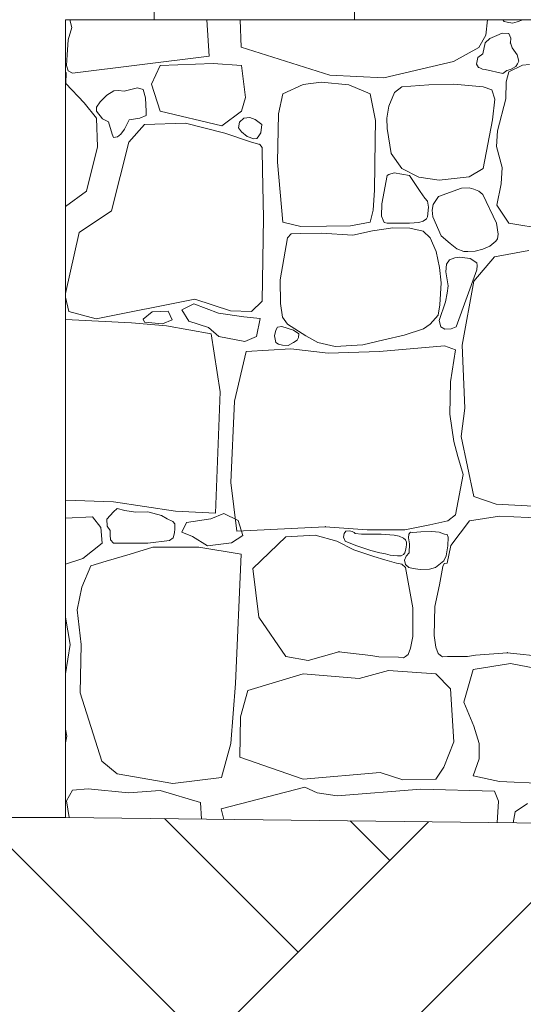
# Model space of a CAD drawing. Header units: millimetres. Extents: x 16408 to 141596, y -21057 to 26364.
# Tile 118 of 138: x 80798 to 81303, y -5567 to -4580. Entities that reach past the tile are written whole.
import ezdxf

# ---------------------------------------------------------------- set-up
doc = ezdxf.new("R2010")
doc.units = ezdxf.units.MM
doc.header["$MEASUREMENT"] = 0
doc.linetypes.add('Wipeout_Contour', pattern=[1000, 0, -1000])
doc.layers.add('0_Nr_pióra__1', color=7, linetype='Continuous', lineweight=13)
doc.layers.add('0_Nr_pióra__101', color=7, linetype='Continuous', lineweight=5, true_color=0xb2b2b2)
doc.layers.add('_elementy3d_Nr_pióra__101', color=7, linetype='Continuous', lineweight=5, true_color=0xb2b2b2)
doc.layers.add('_elementy3d', color=7, linetype='Continuous')

# ---------------------------------------------------------------- blocks, each defined once
blk = doc.blocks.new('*X4')
at = {"layer": '_elementy3d_Nr_pióra__101', "color": 253, "linetype": 'Continuous', "lineweight": 5, "true_color": 0xb2b2b2}
for p, q in [((80848.28, -4580), (80849.97, -4587.69)), ((80987.76, -4616.49), (80985.56, -4580)), ((81019.98, -4607.55), (81018.88, -4580)), ((81266.86, -4580), (81265.22, -4595.43)), ((81282.43, -4580), (81283.81, -4581.84)), ((81283.81, -4581.84), (81286.63, -4582.38)), ((81296.67, -4582.06), (81302.61, -4580)), ((80849.97, -4587.69), (80846.53, -4600.05)), ((81286.63, -4582.38), (81292.15, -4583.42)), ((81292.15, -4583.42), (81296.67, -4582.06)), ((80846.53, -4600.05), (80845.47, -4615.2)), ((81265.22, -4595.43), (81258.48, -4607.82)), ((81269.34, -4598.98), (81264.67, -4603.36)), ((81276.44, -4595.81), (81269.34, -4598.98)), ((81281.65, -4593.57), (81276.44, -4595.81)), ((81288.25, -4593.7), (81281.65, -4593.57)), ((81290.34, -4598.59), (81288.25, -4593.7)), ((81289.98, -4603.36), (81290.34, -4598.59)), ((81108.93, -4635.51), (81019.98, -4607.55)), ((81258.48, -4607.82), (81232.97, -4621.94)), ((81264.67, -4603.36), (81262.19, -4614.19)), ((81291.69, -4608.29), (81289.98, -4603.36)), ((81296.92, -4615.25), (81291.69, -4608.29)), ((80845.47, -4615.2), (80844.9, -4625.84)), ((80850.91, -4633.58), (80987.76, -4616.49)), ((81257.48, -4618.02), (81256.05, -4624.66)), ((81262.19, -4614.19), (81257.48, -4618.02)), ((81298.45, -4621.45), (81296.92, -4615.25)), ((80844.9, -4625.84), (80846.61, -4631.41)), ((80938.59, -4625.84), (80929.99, -4644.81)), ((80991.95, -4623.81), (80938.59, -4625.84)), ((81020.33, -4625.84), (80991.95, -4623.81)), ((81024.36, -4658.03), (81020.33, -4625.84)), ((81232.97, -4621.94), (81163.17, -4638.19)), ((81256.05, -4624.66), (81258.02, -4627.82)), ((81258.02, -4627.82), (81259.33, -4628.25)), ((81259.33, -4628.25), (81262, -4629.6)), ((81262, -4629.6), (81264.67, -4629.86)), ((81264.67, -4629.86), (81282.46, -4633.81)), ((81282.46, -4633.81), (81286.44, -4630.91)), ((81286.44, -4630.91), (81289.98, -4629.86)), ((81302.12, -4625.47), (81288.5, -4632.34)), ((81289.98, -4629.86), (81295.51, -4626.9)), ((81295.51, -4626.9), (81297.25, -4624.31)), ((81297.25, -4624.31), (81298.45, -4621.45)), ((81308.99, -4625.08), (81302.12, -4625.47)), ((80844.57, -4632.88), (80843.91, -4632.6)), ((80844.23, -4643.98), (80844.57, -4632.88)), ((80846.61, -4631.41), (80850.91, -4633.58)), ((81163.17, -4638.19), (81108.93, -4635.51)), ((81288.5, -4632.34), (81285.63, -4642.28)), ((80862.55, -4663.55), (80844.23, -4643.98)), ((80916.12, -4648.19), (80902.68, -4651.66)), ((80921.69, -4650.07), (80916.12, -4648.19)), ((80923.9, -4658.42), (80921.69, -4650.07)), ((80929.99, -4644.81), (80938.59, -4671.85)), ((81082, -4644.84), (81061.66, -4654.37)), ((81100.24, -4642.74), (81082, -4644.84)), ((81128.02, -4645.46), (81100.24, -4642.74)), ((81149.4, -4654.37), (81128.02, -4645.46)), ((81181.17, -4647.25), (81173.72, -4653.12)), ((81208.11, -4645.46), (81181.17, -4647.25)), ((81233.37, -4644.63), (81208.11, -4645.46)), ((81262.61, -4647.25), (81233.37, -4644.63)), ((81271.32, -4650.5), (81262.61, -4647.25)), ((81274.46, -4659.72), (81271.32, -4650.5)), ((81285.63, -4642.28), (81285.35, -4659.42)), ((80885.09, -4655.8), (80878.38, -4662.52)), ((80892.38, -4651.22), (80885.09, -4655.8)), ((80897.05, -4651.14), (80892.38, -4651.22)), ((80902.68, -4651.66), (80897.05, -4651.14)), ((80924.8, -4672.01), (80923.9, -4658.42)), ((81020.33, -4671.85), (81024.36, -4658.03)), ((81061.66, -4654.37), (81057.36, -4674.5)), ((81154.65, -4681.11), (81149.4, -4654.37)), ((81173.72, -4653.12), (81168.17, -4666.74)), ((81272.05, -4680.27), (81274.46, -4659.72)), ((81285.35, -4659.42), (81277.16, -4691.53)), ((80874.94, -4678.65), (80862.55, -4663.55)), ((80878.38, -4662.52), (80874.92, -4667.69)), ((80874.92, -4667.69), (80874.94, -4671.85)), ((81168.17, -4666.74), (81166.07, -4678.8)), ((80874.94, -4671.85), (80880.84, -4679.46)), ((80875.93, -4707.63), (80874.94, -4678.65)), ((80880.84, -4679.46), (80886.81, -4682.49)), ((80902.78, -4689.86), (80907.69, -4680.53)), ((80907.69, -4680.53), (80918.31, -4678.72)), ((80918.31, -4678.72), (80924.55, -4676.11)), ((80924.55, -4676.11), (80924.8, -4672.01)), ((80938.59, -4671.85), (81000.51, -4686.55)), ((81000.51, -4686.55), (81020.33, -4671.85)), ((81018.21, -4682.75), (81022.63, -4678.74)), ((81022.63, -4678.74), (81028.63, -4678.03)), ((81028.63, -4678.03), (81034.16, -4679.96)), ((81034.16, -4679.96), (81040.8, -4685.06)), ((81057.36, -4674.5), (81056.42, -4723.04)), ((81166.07, -4678.8), (81166.28, -4688.97)), ((81262.61, -4729.24), (81272.05, -4680.27)), ((80886.81, -4682.49), (80890.54, -4694.75)), ((80899.26, -4694.86), (80902.78, -4689.86)), ((80922.99, -4685.09), (80907.14, -4702.93)), ((80964.1, -4683.61), (80922.99, -4685.09)), ((81003.73, -4693.76), (80964.1, -4683.61)), ((81017.22, -4688.61), (81018.21, -4682.75)), ((81020.33, -4692.39), (81017.22, -4688.61)), ((81040.8, -4685.06), (81039.66, -4693.61)), ((81154.44, -4700.92), (81154.65, -4681.11)), ((81166.28, -4688.97), (81170.37, -4714.13)), ((80890.54, -4694.75), (80891.89, -4698.05)), ((80891.89, -4698.05), (80895.82, -4697.56)), ((80895.82, -4697.56), (80899.26, -4694.86)), ((81030.48, -4702.93), (81003.73, -4693.76)), ((81025.83, -4697.03), (81020.33, -4692.39)), ((81032.5, -4699.42), (81025.83, -4697.03)), ((81035.51, -4699.06), (81032.5, -4699.42)), ((81037.09, -4697.35), (81035.51, -4699.06)), ((81039.66, -4693.61), (81037.09, -4697.35)), ((81277.16, -4691.53), (81276.12, -4707.16)), ((80864.78, -4751.97), (80875.93, -4707.63)), ((80907.14, -4702.93), (80889.8, -4771.78)), ((81038.52, -4705.17), (81030.48, -4702.93)), ((81041.06, -4708.2), (81038.52, -4705.17)), ((81041.13, -4710.6), (81041.06, -4708.2)), ((81153.7, -4751.13), (81154.44, -4700.92)), ((81276.12, -4707.16), (81281.56, -4728.19)), ((81041.38, -4730.91), (81041.13, -4710.6)), ((81170.37, -4714.13), (81181.17, -4729.24)), ((81056.42, -4723.04), (81061.66, -4783.21)), ((81181.17, -4729.24), (81198.04, -4737.82)), ((81248.57, -4737.5), (81262.61, -4729.24)), ((81281.56, -4728.19), (81280.73, -4744.55)), ((81042.37, -4778.72), (81041.38, -4730.91)), ((81166.28, -4736.36), (81160.96, -4764.76)), ((81168.16, -4735.12), (81166.28, -4736.36)), ((81173.28, -4733.69), (81168.16, -4735.12)), ((81188.91, -4736.36), (81173.28, -4733.69)), ((81199.53, -4752.43), (81188.91, -4736.36)), ((81198.04, -4737.82), (81218.49, -4741.07)), ((81218.49, -4741.07), (81248.57, -4737.5)), ((81240.94, -4748.99), (81217.91, -4757.42)), ((81248.52, -4748.67), (81240.94, -4748.99)), ((81253.31, -4749.84), (81248.52, -4748.67)), ((81280.73, -4744.55), (81276.36, -4766.08)), ((80843.91, -4767.38), (80864.78, -4751.97)), ((81152.23, -4771.15), (81153.7, -4751.13)), ((81204.13, -4758.86), (81199.53, -4752.43)), ((81206.87, -4762.02), (81204.13, -4758.86)), ((81217.91, -4757.42), (81212.58, -4765.5)), ((81258.36, -4752.04), (81253.31, -4749.84)), ((81262.49, -4755.43), (81258.36, -4752.04)), ((81275.99, -4784.04), (81262.49, -4755.43)), ((81160.96, -4764.76), (81160.82, -4776.91)), ((81207.78, -4768.01), (81206.87, -4762.02)), ((81207, -4777.82), (81207.78, -4768.01)), ((81212.58, -4765.5), (81211.38, -4770.93)), ((81276.36, -4766.08), (81288.5, -4783.92)), ((80889.8, -4771.78), (80857.6, -4793.33)), ((81040.88, -4862.18), (81042.37, -4778.72)), ((81149.4, -4783.21), (81152.23, -4771.15)), ((81160.82, -4776.91), (81162.34, -4781.12)), ((81205.78, -4779.81), (81207, -4777.82)), ((81211.38, -4770.93), (81212.34, -4777.6)), ((81212.34, -4777.6), (81220.63, -4796.8)), ((81061.66, -4783.21), (81079.9, -4787.3)), ((81079.9, -4787.3), (81105.38, -4786.98)), ((81105.38, -4786.98), (81129.49, -4786.88)), ((81129.49, -4786.88), (81149.4, -4783.21)), ((81172.15, -4788.87), (81151.81, -4791.7)), ((81162.34, -4781.12), (81163.34, -4783.5)), ((81163.34, -4783.5), (81166.28, -4784.04)), ((81166.28, -4784.04), (81188.91, -4784.04)), ((81189.24, -4789.18), (81172.15, -4788.87)), ((81188.91, -4784.04), (81198.23, -4783.24)), ((81202.45, -4792.12), (81189.24, -4789.18)), ((81198.23, -4783.24), (81202.57, -4782.16)), ((81202.57, -4782.16), (81205.78, -4779.81)), ((81277.75, -4794.94), (81275.99, -4784.04)), ((81288.5, -4783.92), (81392.51, -4801.62)), ((80857.6, -4793.33), (80843.91, -4854.56)), ((81066.38, -4798.93), (81059.15, -4840.76)), ((81070.15, -4794.74), (81066.38, -4798.93)), ((81079.17, -4794.43), (81070.15, -4794.74)), ((81100.03, -4794.11), (81079.17, -4794.43)), ((81131.79, -4796.1), (81100.03, -4794.11)), ((81151.81, -4791.7), (81131.79, -4796.1)), ((81209.58, -4798.93), (81202.45, -4792.12)), ((81215.45, -4812.56), (81209.58, -4798.93)), ((81220.63, -4796.8), (81229.45, -4804.42)), ((81277.11, -4799.63), (81277.75, -4794.94)), ((81229.45, -4804.42), (81236.38, -4809.82)), ((81262.23, -4810.28), (81269.37, -4807.15)), ((81269.37, -4807.15), (81275.37, -4802.25)), ((81275.37, -4802.25), (81277.11, -4799.63)), ((81218.8, -4828.6), (81215.45, -4812.56)), ((81234.31, -4818.84), (81229, -4820.98)), ((81239.05, -4818.21), (81234.31, -4818.84)), ((81236.38, -4809.82), (81243.19, -4812.34)), ((81249.63, -4819.36), (81239.05, -4818.21)), ((81243.19, -4812.34), (81247.38, -4812.65)), ((81247.38, -4812.65), (81254.63, -4812.09)), ((81273.88, -4817.85), (81253.33, -4842.12)), ((81254.63, -4812.09), (81262.23, -4810.28)), ((81308.56, -4811.41), (81273.88, -4817.85)), ((81220.69, -4843.8), (81218.8, -4828.6)), ((81225.92, -4825.3), (81225.24, -4832.96)), ((81229, -4820.98), (81225.92, -4825.3)), ((81256.4, -4823.84), (81249.63, -4819.36)), ((81256.26, -4830.9), (81256.66, -4826.65)), ((81256.66, -4826.65), (81256.4, -4823.84)), ((81225.24, -4832.96), (81227.53, -4846.98)), ((81235.49, -4887.94), (81256.26, -4830.9)), ((81059.15, -4840.76), (81059.46, -4864.56)), ((81219.11, -4865.92), (81220.69, -4843.8)), ((81227.53, -4846.98), (81226.39, -4854.43)), ((81253.33, -4842.12), (81241.69, -4906.52)), ((80843.91, -4858.36), (80847.2, -4872.59)), ((81226.39, -4854.43), (81224.82, -4862.98)), ((80874.44, -4880.02), (80973.51, -4860.2)), ((80972.61, -4864.94), (80960.54, -4871.12)), ((80997.34, -4874.36), (80972.61, -4864.94)), ((80973.51, -4860.2), (81009.18, -4872.09)), ((81030.48, -4872.59), (81040.88, -4862.18)), ((81059.46, -4864.56), (81061.45, -4878.5)), ((81217.54, -4876.4), (81219.11, -4865.92)), ((81224.82, -4862.98), (81218.69, -4881.83)), ((80847.2, -4872.59), (80874.44, -4880.02)), ((80921.68, -4880.25), (80930.81, -4872.89)), ((80930.81, -4872.89), (80946.7, -4872.3)), ((80946.7, -4872.3), (80950.83, -4881.13)), ((80960.54, -4871.12), (80967.6, -4882.31)), ((81022.65, -4877.89), (80997.34, -4874.36)), ((81009.18, -4872.09), (81030.48, -4872.59)), ((81039.14, -4879.66), (81022.65, -4877.89)), ((81209.58, -4885.42), (81217.54, -4876.4)), ((80910.11, -4883.98), (80843.91, -4880.68)), ((80945.03, -4887.2), (80910.11, -4883.98)), ((80923.15, -4883.48), (80921.68, -4880.25)), ((80941.11, -4884.96), (80923.15, -4883.48)), ((80950.83, -4881.13), (80941.11, -4884.96)), ((80989.81, -4895.08), (80945.03, -4887.2)), ((80967.6, -4882.31), (80987.33, -4888.78)), ((81035.31, -4897.61), (81039.14, -4879.66)), ((81060.63, -4887.83), (81056.56, -4888.5)), ((81072.28, -4891.53), (81060.63, -4887.83)), ((81061.45, -4878.5), (81066.38, -4885.42)), ((81066.38, -4885.42), (81084.72, -4896.95)), ((81202.97, -4890.13), (81209.58, -4885.42)), ((81218.69, -4881.83), (81220.08, -4888.2)), ((81230.5, -4890.18), (81235.49, -4887.94)), ((80987.33, -4888.78), (80997.63, -4897.61)), ((80998.77, -4953.34), (80989.81, -4895.08)), ((80997.63, -4897.61), (81023.54, -4902.91)), ((81023.54, -4902.91), (81035.31, -4897.61)), ((81054.87, -4891.53), (81053.23, -4897.05)), ((81053.23, -4897.05), (81054.87, -4903.66)), ((81056.56, -4888.5), (81054.87, -4891.53)), ((81077.92, -4895.17), (81072.28, -4891.53)), ((81077.62, -4898.81), (81077.92, -4895.17)), ((81084.72, -4896.95), (81096.99, -4903.66)), ((81162.93, -4900.93), (81183.47, -4896.42)), ((81183.47, -4896.42), (81202.97, -4890.13)), ((81220.08, -4888.2), (81224.35, -4890.49)), ((81224.35, -4890.49), (81230.5, -4890.18)), ((81054.87, -4903.66), (81057.29, -4905.43)), ((81057.29, -4905.43), (81061.3, -4906.34)), ((81061.3, -4906.34), (81067.24, -4906.64)), ((81067.24, -4906.64), (81072.28, -4903.66)), ((81072.28, -4903.66), (81075.98, -4901.54)), ((81075.98, -4901.54), (81077.62, -4898.81)), ((81096.99, -4903.66), (81114.08, -4907.64)), ((81114.08, -4907.64), (81141.96, -4906.07)), ((81141.96, -4906.07), (81162.93, -4900.93)), ((81223.95, -4907.02), (81158.75, -4912.69)), ((81234.87, -4911.11), (81223.95, -4907.02)), ((81241.69, -4906.52), (81244.16, -4969.68)), ((81025.08, -4912.93), (81013.43, -4962.67)), ((81069.88, -4910.19), (81025.08, -4912.93)), ((81107.23, -4914.36), (81069.88, -4910.19)), ((81158.75, -4912.69), (81107.23, -4914.36)), ((81229.79, -4943.21), (81234.87, -4911.11)), ((81229.29, -4975.72), (81229.79, -4943.21)), ((80994.08, -5074.94), (80998.77, -4953.34)), ((81013.43, -4962.67), (81009.54, -5044.08)), ((81233.12, -5002.9), (81229.29, -4975.72)), ((81244.16, -4969.68), (81240.7, -4998.16)), ((81237.29, -5018.07), (81233.12, -5002.9)), ((81240.7, -4998.16), (81253.33, -5058.1)), ((81242.63, -5036.08), (81237.29, -5018.07)), ((81234.87, -5076.43), (81242.63, -5036.08)), ((81009.54, -5044.08), (81015.51, -5093.1)), ((80843.91, -5061.85), (80892.03, -5063.55)), ((80892.03, -5063.55), (80954.2, -5072.96)), ((81253.33, -5058.1), (81275.62, -5065.78)), ((81275.62, -5065.78), (81313.26, -5068)), ((80892.03, -5073.7), (80885.1, -5080.85)), ((80895.57, -5070.33), (80892.03, -5073.7)), ((80903.4, -5072.15), (80895.57, -5070.33)), ((80914.09, -5073.91), (80903.4, -5072.15)), ((80926.21, -5073.7), (80914.09, -5073.91)), ((80939.93, -5077.33), (80926.21, -5073.7)), ((80954.2, -5072.96), (80994.08, -5074.94)), ((80989.45, -5080.6), (81002.45, -5075.18)), ((81002.45, -5075.18), (81016.89, -5082.4)), ((80870.98, -5078.66), (80843.91, -5079.81)), ((80879.15, -5089.31), (80870.98, -5078.66)), ((80885.1, -5080.85), (80885.71, -5087.96)), ((80945.82, -5080.58), (80939.93, -5077.33)), ((80951.39, -5083.33), (80945.82, -5080.58)), ((80953.48, -5085.65), (80951.39, -5083.33)), ((80960.56, -5093.96), (80965.26, -5084.21)), ((80965.26, -5084.21), (80989.45, -5080.6)), ((81016.89, -5082.4), (81021.59, -5097.21)), ((81209.11, -5086.77), (81227.29, -5082.44)), ((81227.29, -5082.44), (81234.87, -5076.43)), ((81230.2, -5107.32), (81249.12, -5082.62)), ((81249.12, -5082.62), (81279.09, -5077.91)), ((81279.09, -5077.91), (81322.18, -5079.89)), ((80880.52, -5104.89), (80879.15, -5089.31)), ((80885.71, -5087.96), (80888.58, -5092.15)), ((80888.58, -5092.15), (80888.46, -5096.5)), ((80951.88, -5099.59), (80953.04, -5094.74)), ((80953.04, -5094.74), (80953.54, -5090.77)), ((80953.54, -5090.77), (80953.48, -5085.65)), ((80971.04, -5098.29), (80960.56, -5093.96)), ((81015.51, -5093.1), (81104.23, -5088.61)), ((81104.23, -5088.61), (81146.38, -5091.78)), ((81123.24, -5095.14), (81122.59, -5099.08)), ((81124.98, -5093.12), (81123.24, -5095.14)), ((81128.59, -5092.78), (81124.98, -5093.12)), ((81131.17, -5093.29), (81128.59, -5092.78)), ((81133.12, -5094.2), (81131.17, -5093.29)), ((81134.18, -5095.37), (81133.12, -5094.2)), ((81140.64, -5095.91), (81134.18, -5095.37)), ((81146.38, -5091.78), (81184.1, -5091.78)), ((81184.1, -5091.78), (81209.11, -5086.77)), ((81189.83, -5094.05), (81187.99, -5095.84)), ((81192.06, -5094.26), (81189.83, -5094.05)), ((81200.03, -5093.71), (81192.06, -5094.26)), ((81211.19, -5093.18), (81200.03, -5093.71)), ((81218.5, -5093.89), (81211.19, -5093.18)), ((81223.97, -5095.84), (81218.5, -5093.89)), ((80861.32, -5120.27), (80880.52, -5104.89)), ((80888.46, -5096.5), (80889.02, -5101.57)), ((80889.02, -5101.57), (80892.03, -5104.91)), ((80892.03, -5104.91), (80926.21, -5104.91)), ((80926.21, -5104.91), (80947.97, -5102.23)), ((80947.97, -5102.23), (80951.88, -5099.59)), ((80986.2, -5107.68), (80971.04, -5098.29)), ((81010.39, -5104.79), (80986.2, -5107.68)), ((81021.59, -5097.21), (81010.39, -5104.79)), ((81064.91, -5098.59), (81031.63, -5130.28)), ((81094.07, -5096.98), (81064.91, -5098.59)), ((81115.86, -5102.87), (81094.07, -5096.98)), ((81133, -5111.69), (81115.86, -5102.87)), ((81122.59, -5099.08), (81124.28, -5102.87)), ((81124.28, -5102.87), (81135.04, -5107.36)), ((81160.53, -5095.84), (81140.64, -5095.91)), ((81173.3, -5097.01), (81160.53, -5095.84)), ((81178.35, -5097.83), (81173.3, -5097.01)), ((81182.91, -5100.01), (81178.35, -5097.83)), ((81184.75, -5101.67), (81182.91, -5100.01)), ((81185.87, -5103.89), (81184.75, -5101.67)), ((81185.61, -5106.43), (81185.87, -5103.89)), ((81187.99, -5095.84), (81187.75, -5099.6)), ((81187.75, -5099.6), (81188.91, -5105.67)), ((81226.39, -5096.15), (81223.97, -5095.84)), ((81227.6, -5098.84), (81226.39, -5096.15)), ((81227.2, -5107.83), (81227.6, -5098.84)), ((80931.41, -5109.12), (80908.62, -5116.05)), ((80954.44, -5109.12), (80931.41, -5109.12)), ((80977.48, -5109.12), (80954.44, -5109.12)), ((81020.07, -5116.15), (80977.48, -5109.12)), ((81153, -5118.52), (81133, -5111.69)), ((81135.04, -5107.36), (81150.07, -5112.21)), ((81150.07, -5112.21), (81159.14, -5114.65)), ((81159.14, -5114.65), (81164.84, -5115.63)), ((81182.91, -5116.28), (81184.18, -5114.69)), ((81184.18, -5114.69), (81184.69, -5112.43)), ((81184.69, -5112.43), (81185.36, -5109.05)), ((81185.36, -5109.05), (81185.61, -5106.43)), ((81188.28, -5114.64), (81185.38, -5118.06)), ((81188.91, -5105.67), (81188.28, -5114.64)), ((81225.63, -5117.77), (81227.2, -5107.83)), ((81226.43, -5125.18), (81230.2, -5107.32)), ((80843.91, -5126.21), (80861.32, -5120.27)), ((80884.6, -5122.99), (80869.22, -5127.62)), ((80908.62, -5116.05), (80884.6, -5122.99)), ((81014.39, -5245.79), (81020.07, -5116.15)), ((81163.98, -5121.88), (81153, -5118.52)), ((81175.86, -5125.03), (81163.98, -5121.88)), ((81164.84, -5115.63), (81169.42, -5117.14)), ((81169.42, -5117.14), (81176.91, -5117.82)), ((81180.93, -5126.02), (81175.86, -5125.03)), ((81176.91, -5117.82), (81180.34, -5117.54)), ((81180.34, -5117.54), (81182.91, -5116.28)), ((81185.38, -5118.06), (81183.81, -5122.03)), ((81183.81, -5122.03), (81184.62, -5126.29)), ((81214.79, -5129.26), (81223.18, -5122.74)), ((81223.18, -5122.74), (81225.63, -5117.77)), ((80869.22, -5127.62), (80860.15, -5149.13)), ((81031.63, -5130.28), (81037.52, -5179.34)), ((81184.91, -5129.26), (81180.93, -5126.02)), ((81184.62, -5126.29), (81187.99, -5129.26)), ((81187.99, -5147.68), (81184.91, -5129.26)), ((81187.99, -5129.26), (81192.43, -5130.56)), ((81192.43, -5130.56), (81199.45, -5131.27)), ((81199.45, -5131.27), (81208.69, -5131.13)), ((81208.69, -5131.13), (81214.79, -5129.26)), ((81218.78, -5146.64), (81222.36, -5128.32)), ((81222.36, -5128.32), (81223.44, -5125.47)), ((81223.44, -5125.47), (81226.43, -5125.18)), ((80860.15, -5149.13), (80855.62, -5171.73)), ((81191.98, -5169.78), (81187.99, -5147.68)), ((81214.18, -5168.62), (81218.78, -5146.64)), ((80855.62, -5171.73), (80859.53, -5206.54)), ((81191.98, -5198.63), (81191.98, -5169.78)), ((81213.4, -5197.47), (81214.18, -5168.62)), ((80848.44, -5206.71), (80843.91, -5179.07)), ((81037.52, -5179.34), (81064.91, -5218.59)), ((81189.9, -5210.3), (81191.98, -5198.63)), ((81215.16, -5209.18), (81213.4, -5197.47)), ((80843.91, -5236.16), (80848.44, -5206.71)), ((80859.53, -5206.54), (80858.59, -5255)), ((81187.45, -5216.59), (81189.9, -5210.3)), ((81217.43, -5215.54), (81215.16, -5209.18)), ((81064.91, -5218.59), (81087.13, -5222.8)), ((81087.13, -5222.8), (81118.01, -5213.98)), ((81118.01, -5213.98), (81149.95, -5217.52)), ((81149.95, -5217.52), (81157.93, -5218.97)), ((81157.93, -5218.97), (81177.79, -5219.32)), ((81177.79, -5219.32), (81182.91, -5219.91)), ((81182.91, -5219.91), (81184.91, -5218.59)), ((81184.91, -5218.59), (81187.45, -5216.59)), ((81219.92, -5217.6), (81217.43, -5215.54)), ((81221.88, -5218.98), (81219.92, -5217.6)), ((81227.02, -5218.54), (81221.88, -5218.98)), ((81246.88, -5218.73), (81227.02, -5218.54)), ((81254.9, -5217.49), (81246.88, -5218.73)), ((81286.92, -5214.83), (81254.9, -5217.49)), ((81339.88, -5220.88), (81286.92, -5214.83)), ((81167.63, -5232.71), (81138.16, -5240.88)), ((81215.2, -5236.18), (81167.63, -5232.71)), ((81243.42, -5264.41), (81252.58, -5231.72)), ((81252.58, -5231.72), (81289.98, -5225.78)), ((81289.98, -5225.78), (81343.48, -5236.18)), ((81082.14, -5236.18), (81026.65, -5252.78)), ((81138.16, -5240.88), (81082.14, -5236.18)), ((81230.04, -5251.04), (81215.2, -5236.18)), ((81009.72, -5305.94), (81014.39, -5245.79)), ((81026.65, -5252.78), (81019.13, -5279.24)), ((81233.26, -5304.29), (81230.04, -5251.04)), ((80858.59, -5255), (80880.14, -5323.61)), ((81253.33, -5288.44), (81243.42, -5264.41)), ((81019.13, -5279.24), (81018.64, -5319.55)), ((80844.97, -5298.59), (80843.91, -5291.41)), ((81258.53, -5306.02), (81253.33, -5288.44)), ((80843.91, -5305.38), (80844.97, -5298.59)), ((81000.33, -5340.04), (81009.72, -5305.94)), ((81223.11, -5329.8), (81233.26, -5304.29)), ((81258.78, -5321.38), (81258.53, -5306.02)), ((81018.64, -5319.55), (81082.14, -5341.69)), ((81252.58, -5338.47), (81258.78, -5321.38)), ((80880.14, -5323.61), (80895.5, -5336.49)), ((81215.2, -5341.69), (81223.11, -5329.8)), ((80895.5, -5336.49), (80951.47, -5345.9)), ((80951.47, -5345.9), (81000.33, -5340.04)), ((81082.14, -5341.69), (81159.21, -5335)), ((81159.21, -5335), (81182.24, -5342.43)), ((81182.24, -5342.43), (81215.2, -5341.69)), ((81279.09, -5344.17), (81252.58, -5338.47)), ((80866.51, -5351.29), (80850.91, -5352.84)), ((80906.89, -5355.56), (80866.51, -5351.29)), ((81000, -5371.49), (81083.91, -5349.62)), ((81083.91, -5349.62), (81096.05, -5355.31)), ((81116.07, -5358.28), (81200.03, -5351.6)), ((81200.03, -5351.6), (81274.09, -5353.83)), ((81323.42, -5345.9), (81279.09, -5344.17)), ((80850.91, -5352.84), (80844.9, -5363.32)), ((80938.59, -5353.08), (80906.89, -5355.56)), ((80979.15, -5365.21), (80938.59, -5353.08)), ((81096.05, -5355.31), (81116.07, -5358.28)), ((81274.09, -5353.83), (81278.05, -5363.73)), ((80844.9, -5363.32), (80847.47, -5380.04)), ((80980.15, -5381.7), (80979.15, -5365.21)), ((81002.67, -5381.99), (81000, -5371.49)), ((81278.05, -5363.73), (81276.6, -5385.41)), ((81307.05, -5366.04), (81294.69, -5374.38)), ((81294.69, -5374.38), (81292.85, -5385.62))]:
    blk.add_line(p, q, dxfattribs=at)
for p in [(81289.98, -4603.36), (81038.52, -4705.17), (81104.23, -5088.61), (81118.01, -5213.98), (81184.91, -5218.59), (81184.91, -5218.59), (81219.92, -5217.6), (81219.92, -5217.6), (81286.92, -5214.83)]:
    blk.add_point(p, dxfattribs=at)
blk = doc.blocks.new('Wypełnienie_2_1', base_point=(0, 0))
at = {"color": 254, "linetype": 'Wipeout_Contour', "lineweight": 0, "ltscale": 1023619.489982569}
blk.add_wipeout([(80843.91, -4580), (80843.91, -5380), (81664.8, -5390.27), (85145.05, -5501.36), (88568.85, -5541.95), (88568.85, -2730), (87198.86, -2730), (87198.86, -3330), (86098.89, -3330), (86098.89, -4019.84), (85013.81, -4019.84), (85013.81, -4580)], dxfattribs=at).dxf.layer = '_elementy3d'
at = {"layer": '_elementy3d_Nr_pióra__101', "color": 253, "linetype": 'Continuous', "lineweight": 5, "true_color": 0xb2b2b2, "flags": 128}
blk.add_lwpolyline([(80843.91, -4580), (80843.91, -5380), (81664.8, -5390.27), (85145.05, -5501.36), (88568.85, -5541.95), (88568.85, -2730), (87198.86, -2730), (87198.86, -3330), (86098.89, -3330), (86098.89, -4019.84), (85013.81, -4019.84), (85013.81, -4580)], close=True, dxfattribs=at)
at = {"layer": '_elementy3d_Nr_pióra__101', "color": 253, "linetype": 'Continuous', "lineweight": 5, "true_color": 0xb2b2b2}
blk.add_blockref('*X4', (0, 0), dxfattribs=at)

msp = doc.modelspace()

# ---------------------------------------------------------------- block references
at = {"layer": '_elementy3d_Nr_pióra__101', "color": 253, "linetype": 'Continuous', "lineweight": 5, "true_color": 0xb2b2b2}
msp.add_blockref('Wypełnienie_2_1', (0, 0), dxfattribs=at)

# ---------------------------------------------------------------- next in the draw order: hatches: boundary and pattern name
at = {"layer": '0_Nr_pióra__101', "linetype": 'Continuous', "lineweight": 5, "true_color": 0xb2b2b2}
h = msp.add_hatch(dxfattribs=at)
h.set_pattern_fill('Cegła___wiązanie_pospoli_05', color=253, style=0, pattern_type=2)
h.set_pattern_definition([(0, (82942.56, -3664.98), (0, 67), []), (90, (82942.56, -3664.98), (-201, 0), [67, -67]), (90, (83043.06, -3597.98), (-201, 0), [67, -201, 67, -67]), (90, (82992.81, -3463.98), (-100.5, 0), [67, -335])])
h.paths.add_polyline_path([(80880.86, -4580), (85004.27, -4580), (84868.25, -4484.79), (84863.98, -4484.79), (84863.98, -4481.8), (84618.25, -4309.79), (84613.98, -4309.79), (84613.98, -4306.8), (84368.25, -4134.79), (84363.98, -4134.79), (84363.98, -4131.8), (84128.98, -3967.3), (84128.98, -3959.79), (84113.98, -3959.79), (84113.98, -3957.34), (82684.64, -3957.34), (82624.64, -3957.34), (82624.64, -3937.54), (82641.54, -3937.54), (82641.54, -3767.14), (82624.64, -3767.14), (82624.64, -3742.34), (82639.64, -3742.34), (82639.64, -2749.97), (82384.6, -2749.97), (82384.6, -2750), (82384.6, -3680), (82076.96, -3680), (82076.96, -3780), (81921.35, -3780), (81921.35, -3880), (81776.45, -3880), (81776.45, -3980), (81624.46, -3980), (81624.46, -4080), (81470.24, -4080), (81470.24, -4180), (81325.77, -4180), (81325.77, -4280), (81167.61, -4280), (81167.61, -4380), (81012.45, -4380), (81012.45, -4480), (80880.86, -4480)])

# ---------------------------------------------------------------- next in the draw order: wipeouts: each hides what was drawn before it
at = {"color": 254, "linetype": 'Wipeout_Contour', "lineweight": 0, "ltscale": 323992.03505}
msp.add_wipeout([(80843.91, -4580), (80843.66, -4580), (80843.66, -5380), (80843.91, -5380)], dxfattribs=at).dxf.layer = '_elementy3d'

# ---------------------------------------------------------------- next in the draw order: wipeouts: each hides what was drawn before it
at = {"color": 254, "linetype": 'Wipeout_Contour', "lineweight": 0, "ltscale": 1011959.782160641}
msp.add_wipeout([(88568.85, -5541.95), (86378.98, -5507.79), (86378.98, -6056.36), (86134.67, -6056.36), (86134.67, -5506.36), (85083.17, -5499.39), (81659.78, -5390.11), (80854.55, -5380), (80560.88, -5380), (79643.91, -5325.76), (79643.91, -6533.63), (88568.85, -6533.63)], dxfattribs=at)

# ---------------------------------------------------------------- next in the draw order: hatches: boundary and pattern name
at = {"layer": '0_Nr_pióra__101', "linetype": 'Continuous', "lineweight": 5, "true_color": 0xb2b2b2}
h = msp.add_hatch(dxfattribs=at)
h.set_pattern_fill('Grunt_0001', color=253, style=0, pattern_type=2)
h.set_pattern_definition([(45, (0, 0), (-275.7716, 275.7716), []), (45, (-91.9, 91.9), (-551.543, 551.543), []), (45, (-183.85, 183.85), (-551.543, 551.543), []), (135, (-275.77, 275.77), (91.92388, 91.92388), [390, -390])])
h.paths.add_polyline_path([(88568.85, -5541.95), (86378.98, -5507.79), (86378.98, -6056.36), (86134.67, -6056.36), (86134.67, -5506.36), (85083.17, -5499.39), (81659.78, -5390.11), (80854.55, -5380), (80560.88, -5380), (79643.91, -5325.76), (79643.91, -6533.63), (88568.85, -6533.63)])

# ---------------------------------------------------------------- next in the draw order: linework, layer by layer
at = {"layer": '0_Nr_pióra__1', "color": 7, "linetype": 'Continuous', "lineweight": 13}
for q in [(80521.5, -5380), (81659.78, -5390.11)]:
    msp.add_line((80843.91, -5380), q, dxfattribs=at)
at = {"layer": '_elementy3d_Nr_pióra__101', "color": 253, "linetype": 'Continuous', "lineweight": 5, "true_color": 0xb2b2b2}
for p, q in [((80843.66, -5380), (80843.66, -4580)), ((80843.91, -5380), (80843.91, -4580)), ((80843.66, -5380), (80843.91, -5380))]:
    msp.add_line(p, q, dxfattribs=at)

doc.saveas('drawing.dxf')
